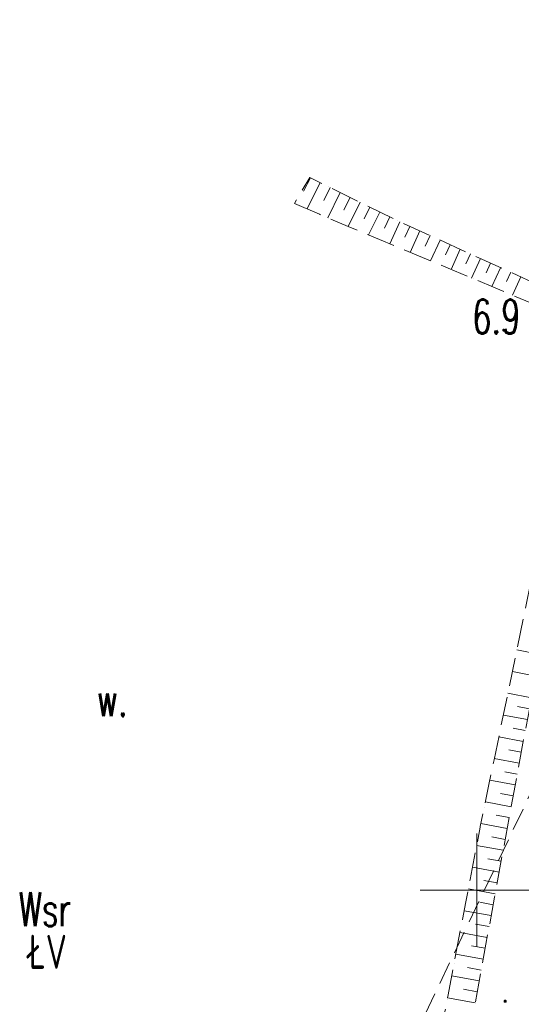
# Model space of a CAD drawing. Header units: millimetres. Extents: x -367306 to 168495, y -187323 to 82034.
# Tile 20 of 170: x -100574 to -78509, y -76046 to -32703. Entities that reach past the tile are written whole.
import ezdxf

# ---------------------------------------------------------------- set-up
doc = ezdxf.new("R2010")
doc.units = ezdxf.units.MM
doc.header["$MEASUREMENT"] = 0
doc.linetypes.add('L_0_04', pattern=[1500, 1000, -500])
doc.linetypes.add('L_0_05', pattern=[1750, 1250, -500])
for name, color, linetype, lineweight in [('Nowe_0_Nr_pióra__8', 7, 'Continuous', 13), ('Nowe_0_Nr_pióra__9', 7, 'Continuous', 13), ('Nowe_EGKK_O_Nr_pióra__8', 7, 'Continuous', 13), ('Nowe_EGUG_O_Nr_pióra__8', 7, 'Continuous', 13), ('Nowe_OTRK_Nr_pióra__8', 7, 'Continuous', 13), ('Nowe_OTRK_Nr_pióra__9', 7, 'Continuous', 13), ('Nowe_OTRN_Nr_pióra__7', 7, 'Continuous', 13), ('Nowe_OTRN_Nr_pióra__8', 7, 'Continuous', 13), ('Nowe_OTRN_Nr_pióra__9', 7, 'Continuous', 13), ('Nowe_OTRN_O_Nr_pióra__8', 7, 'Continuous', 13), ('Nowe_OTWS_O_Nr_pióra__8', 7, 'Continuous', 13), ('Nowe_siatka_Nr_pióra__9', 7, 'Continuous', 13)]:
    doc.layers.add(name, color=color, linetype=linetype, lineweight=lineweight)
doc.styles.add('STYL_AUTOMATYCZNY_3', font='Simplex.shx')

msp = doc.modelspace()

# ---------------------------------------------------------------- hatches: boundary and pattern name
at = {"layer": 'Nowe_OTRN_Nr_pióra__7', "linetype": 'Continuous', "lineweight": 13}
for points in [[(-79323.5, -46373.7), (-79322, -46385.4), (-79317.5, -46396.2), (-79310.3, -46405.5), (-79301, -46412.7), (-79290.2, -46417.2), (-79278.5, -46418.7), (-79266.9, -46417.2), (-79256, -46412.7), (-79246.7, -46405.5), (-79239.6, -46396.2), (-79235.1, -46385.4), (-79233.5, -46373.7), (-79235.1, -46362.1), (-79239.6, -46351.2), (-79246.7, -46341.9), (-79256, -46334.7), (-79266.9, -46330.2), (-79278.5, -46328.7), (-79290.2, -46330.2), (-79301, -46334.7), (-79310.3, -46341.9), (-79317.5, -46351.2), (-79322, -46362.1)], [(-79263.4, -75913), (-79261.8, -75924.7), (-79257.4, -75935.5), (-79250.2, -75944.8), (-79240.9, -75952), (-79230, -75956.5), (-79218.4, -75958), (-79206.7, -75956.5), (-79195.9, -75952), (-79186.6, -75944.8), (-79179.4, -75935.5), (-79174.9, -75924.7), (-79173.4, -75913), (-79174.9, -75901.4), (-79179.4, -75890.5), (-79186.6, -75881.2), (-79195.9, -75874), (-79206.7, -75869.6), (-79218.4, -75868), (-79230, -75869.6), (-79240.9, -75874), (-79250.2, -75881.2), (-79257.4, -75890.5), (-79261.8, -75901.4)]]:
    msp.add_hatch(color=7, dxfattribs=at).paths.add_polyline_path(points)

# ---------------------------------------------------------------- linework, layer by layer
at = {"layer": 'Nowe_0_Nr_pióra__8', "color": 7, "linetype": 'Continuous', "lineweight": 13}
for p, q in [((-87814.5, -39643.6), (-87814.5, -39643.6)), ((-88491.1, -40795.6), (-88491.1, -40795.6))]:
    msp.add_line(p, q, dxfattribs=at)
at = {"layer": 'Nowe_0_Nr_pióra__9', "color": 7, "linetype": 'L_0_04', "lineweight": 13}
msp.add_lwpolyline([(-54175.8, -16615), (-36542.5, 13691.6), (-32491.5, 24497.6), (-41006.9, 52709.3), (-354.8, 78621.1), (4924.1, 35501.4), (-2954.1, 7738.8), (31962.3, -8247.3), (46488.5, 22925.7), (96328.3, 3296.1), (84395.1, -59501.6), (78496.2, -91288.2), (63259, -147476.2), (43808.2, -176834.2), (-26519.8, -152286.8), (-79150.4, -133916.5), (-87259.9, -85957.4)], close=True, dxfattribs=at)
at = {"layer": 'Nowe_OTRK_Nr_pióra__8', "color": 7, "linetype": 'Continuous', "lineweight": 13}
for p, q in [((-87786.5, -39657.7), (-87786.4, -39657.7)), ((-88084.3, -40250), (-88084.3, -40250)), ((-87351.1, -39876.7), (-87351, -39876.7)), ((-87008.9, -40048.8), (-87008.9, -40048.8)), ((-86915.3, -40094.9), (-86915.3, -40094.9)), ((-87195, -40662.7), (-87194.9, -40662.7)), ((-86478.1, -40310.2), (-86478, -40310.2)), ((-86040.9, -40525.5), (-86040.8, -40525.5)), ((-85603.7, -40740.8), (-85603.6, -40740.8)), ((-87933.3, -41034.3), (-87933.2, -41034.3)), ((-86308.4, -41068.6), (-86308.3, -41068.6)), ((-85166.5, -40956.1), (-85166.4, -40956.1)), ((-84729.3, -41171.4), (-84729.2, -41171.4)), ((-87393.4, -41265.3), (-87393.4, -41265.3)), ((-87025.9, -41422.6), (-87025.9, -41422.6)), ((-86986.9, -41439.3), (-86986.8, -41439.3)), ((-85420.9, -41472.8), (-85420.9, -41472.8)), ((-84292.1, -41386.7), (-84292, -41386.7)), ((-83946.3, -41557), (-83946.3, -41557)), ((-83853.6, -41599.3), (-83853.5, -41599.3)), ((-86125.6, -41800.6), (-86125.5, -41800.6)), ((-86124.7, -41800.9), (-86124.6, -41800.9)), ((-84533.5, -41876.9), (-84533.4, -41876.9)), ((-83410.1, -41801.4), (-83410, -41801.4)), ((-82966.6, -42003.4), (-82966.6, -42003.4)), ((-85225.1, -42178.3), (-85225.1, -42178.3)), ((-84745.8, -42379.3), (-84745.8, -42379.3)), ((-83627.8, -42279.2), (-83627.8, -42279.2)), ((-82523.1, -42205.5), (-82523.1, -42205.5)), ((-82079.7, -42407.6), (-82079.6, -42407.6)), ((-84295.1, -42568.4), (-84295.1, -42568.4)), ((-82734.7, -42669.8), (-82734.7, -42669.8)), ((-81636.2, -42609.6), (-81636.1, -42609.6)), ((-81192.7, -42811.7), (-81192.7, -42811.7)), ((-83395.9, -42945.6), (-83395.9, -42945.6)), ((-82496.7, -43322.8), (-82496.6, -43322.8)), ((-81841.6, -43060.5), (-81841.6, -43060.5)), ((-80749.2, -43013.8), (-80749.2, -43013.8)), ((-80305.7, -43215.8), (-80305.7, -43215.8)), ((-81722.8, -43647.4), (-81722.7, -43647.4)), ((-81597.4, -43700), (-81597.4, -43700)), ((-80948.5, -43451.2), (-80948.5, -43451.2)), ((-79862.3, -43417.9), (-79862.2, -43417.9)), ((-79418.8, -43620), (-79418.7, -43620)), ((-80698.2, -44077.2), (-80698.2, -44077.2)), ((-80630.7, -44105.5), (-80630.6, -44105.5)), ((-80055.4, -43841.8), (-80055.4, -43841.8)), ((-78975.3, -43822.1), (-78975.3, -43822.1)), ((-78531.8, -44024.1), (-78531.8, -44024.1)), ((-79799, -44454.4), (-79798.9, -44454.4)), ((-79738.5, -44479.7), (-79738.4, -44479.7)), ((-79162.3, -44232.5), (-79162.3, -44232.5)), ((-78899.7, -44831.6), (-78899.7, -44831.6)), ((-78705.9, -60447.3), (-78705.8, -60447.3)), ((-78903.4, -61401.9), (-78903.4, -61401.9)), ((-79101, -62356.4), (-79100.9, -62356.4)), ((-78675.2, -62934.6), (-78675.1, -62934.6)), ((-79298.5, -63311), (-79298.5, -63311)), ((-78866.2, -63894.6), (-78866.1, -63894.6)), ((-79497.8, -64273.6), (-79497.7, -64273.6)), ((-79053.5, -64851.2), (-79053.4, -64851.2)), ((-78510.4, -64951.4), (-78510.3, -64951.4)), ((-79707.1, -65285.1), (-79707.1, -65285.1)), ((-79695.3, -65228.2), (-79695.3, -65228.2)), ((-78598.8, -65430.7), (-78598.8, -65430.7)), ((-79240.7, -65807.7), (-79240.7, -65807.7)), ((-79892.9, -66182.9), (-79892.9, -66182.9)), ((-78687.3, -65909.9), (-78687.3, -65909.9)), ((-79932.8, -66375.7), (-79932.8, -66375.7)), ((-78775.8, -66389.2), (-78775.7, -66389.2)), ((-80090.5, -67137.6), (-80090.4, -67137.6)), ((-79428, -66764.3), (-79427.9, -66764.3)), ((-78864.2, -66868.4), (-78864.2, -66868.4)), ((-80137.8, -67366.2), (-80137.7, -67366.2)), ((-78952.7, -67347.7), (-78952.7, -67347.7)), ((-79615.2, -67720.9), (-79615.2, -67720.9)), ((-79041.2, -67826.9), (-79041.1, -67826.9)), ((-80318.9, -68243.2), (-80318.8, -68243.2)), ((-80313.7, -68216.3), (-80313.7, -68216.3)), ((-80288.1, -68092.3), (-80288, -68092.3)), ((-79129.7, -68306.1), (-79129.6, -68306.1)), ((-79799.7, -68678), (-79799.7, -68678)), ((-79218.1, -68785.4), (-79218.1, -68785.4)), ((-80472.7, -69049.4), (-80472.7, -69049.4)), ((-79306.6, -69264.6), (-79306.5, -69264.6)), ((-79979.6, -69636), (-79979.5, -69636)), ((-79395.1, -69743.9), (-79395, -69743.9)), ((-80655.5, -70006.8), (-80655.4, -70006.8)), ((-80760.7, -70558.3), (-80760.7, -70558.3)), ((-80159.4, -70593.9), (-80159.4, -70593.9)), ((-79483.5, -70223.1), (-79483.5, -70223.1)), ((-80838.2, -70964.2), (-80838.2, -70964.2)), ((-79572, -70702.4), (-79571.9, -70702.4)), ((-79686.7, -71324), (-79686.7, -71324)), ((-79660.5, -71181.6), (-79660.4, -71181.6)), ((-81021.5, -71924.8), (-81021.5, -71924.8)), ((-80947.5, -71537), (-80947.5, -71537)), ((-80339.1, -71553.5), (-80339.1, -71553.5)), ((-79748, -71661), (-79748, -71661)), ((-81094.6, -72307.4), (-81094.5, -72307.4)), ((-79835.3, -72140.5), (-79835.2, -72140.5)), ((-80517.7, -72511.7), (-80517.6, -72511.7)), ((-79922.5, -72620), (-79922.4, -72620)), ((-81204.3, -72882.2), (-81204.2, -72882.2)), ((-80009.7, -73099.5), (-80009.6, -73099.5)), ((-80696.3, -73469.9), (-80696.2, -73469.9)), ((-80096.9, -73579), (-80096.8, -73579)), ((-81387, -73839.6), (-81387, -73839.6)), ((-80184.1, -74058.4), (-80184, -74058.4)), ((-81469.5, -74271.6), (-81469.4, -74271.6)), ((-80874.8, -74428.1), (-80874.8, -74428.1)), ((-80271.3, -74537.9), (-80271.2, -74537.9)), ((-81569.8, -74797.1), (-81569.7, -74797.1)), ((-81053.4, -75386.3), (-81053.4, -75386.3)), ((-80358.5, -75017.4), (-80358.5, -75017.4)), ((-81768.5, -75838.5), (-81768.5, -75838.5)), ((-81752.5, -75754.5), (-81752.4, -75754.5)), ((-81730, -75636.5), (-81729.9, -75636.5)), ((-80445.7, -75496.9), (-80445.7, -75496.9)), ((-80532.9, -75976.3), (-80532.9, -75976.3))]:
    msp.add_line(p, q, dxfattribs=at)
at = {"layer": 'Nowe_OTRK_Nr_pióra__9', "color": 7, "linetype": 'L_0_05', "lineweight": 13, "flags": 128}
msp.add_lwpolyline([(-88491.1, -40795.6), (-87393.4, -41265.3), (-86986.9, -41439.3), (-86124.7, -41800.9), (-84745.8, -42379.3), (-81722.8, -43647.4), (-80630.7, -44105.5), (-79738.5, -44479.7), (-78303.7, -45081.6), (-77784, -45299.6), (-77767.2, -45306.6), (-77352.8, -45839.8), (-76051.4, -47514.2), (-76275.6, -48689), (-76312.9, -48884.8), (-76687.1, -50692.9), (-77684, -55509.6), (-79707.1, -65285.1), (-79932.8, -66375.7), (-80137.8, -67366.2), (-80313.7, -68216.3), (-80318.9, -68243.2), (-80760.7, -70558.3), (-80947.5, -71537), (-81094.6, -72307.4), (-81469.5, -74271.6), (-81730, -75636.5), (-81768.5, -75838.5), (-81830.9, -76165.1), (-81843.3, -76230.1), (-81948.3, -76641.2), (-82102.8, -77246.2), (-82351, -78217.6), (-82589.6, -79151.8), (-82755, -79799.2), (-83258.6, -81770.6), (-83485.9, -82660.4), (-83618.5, -83179.4), (-84629.5, -83147.1), (-85453.2, -83120.8), (-86172.9, -83097.8), (-87147.8, -82748.4), (-88082, -82413.6), (-88751, -82173.9), (-89131.5, -82037.5), (-89148.4, -82031.8), (-93860, -80449.6), (-98275.9, -78966.8), (-94607.4, -80477.3), (-87806.9, -82930.9), (-83794.5, -84546.1), (-80807.9, -77488.2), (-79686.7, -71324), (-78301.4, -63819.4), (-76543.6, -54681.5), (-75153.1, -46809.3), (-76255.7, -45685.3), (-77188.1, -44636.4), (-83946.3, -41557), (-87008.9, -40048.8), (-87814.5, -39643.6)], close=True, dxfattribs=at)
at = {"layer": 'Nowe_OTRK_Nr_pióra__9', "color": 7, "linetype": 'Continuous', "lineweight": 13, "flags": 128}
for points in [[(-87786.5, -39657.7), (-88084.3, -40250)], [(-87351.1, -39876.7), (-87933.3, -41034.3)], [(-86915.3, -40094.9), (-87195, -40662.7)], [(-86478.1, -40310.2), (-87025.9, -41422.6)], [(-86040.9, -40525.5), (-86308.4, -41068.6)], [(-85603.7, -40740.8), (-86125.6, -41800.6)], [(-85166.5, -40956.1), (-85420.9, -41472.8)], [(-84729.3, -41171.4), (-85225.1, -42178.3)], [(-84292.1, -41386.7), (-84533.5, -41876.9)], [(-83853.6, -41599.3), (-84295.1, -42568.4)], [(-83410.1, -41801.4), (-83627.8, -42279.2)], [(-82966.6, -42003.4), (-83395.9, -42945.6)], [(-82523.1, -42205.5), (-82734.7, -42669.8)], [(-82079.7, -42407.6), (-82496.7, -43322.8)], [(-81636.2, -42609.6), (-81841.6, -43060.5)], [(-81597.4, -43700), (-81192.7, -42811.7)], [(-80749.2, -43013.8), (-80948.5, -43451.2)], [(-80698.2, -44077.2), (-80305.7, -43215.8)], [(-79862.3, -43417.9), (-80055.4, -43841.8)], [(-79799, -44454.4), (-79418.8, -43620)], [(-78975.3, -43822.1), (-79162.3, -44232.5)], [(-78899.7, -44831.6), (-78531.8, -44024.1)], [(-77690.3, -60642.7), (-78705.9, -60447.3)], [(-77874.4, -61599.8), (-78903.4, -61401.9)], [(-78058.5, -62557), (-79101, -62356.4)], [(-78150.6, -63035.5), (-78675.2, -62934.6)], [(-78242.7, -63514.1), (-79298.5, -63311)], [(-78333.4, -63992.9), (-78866.2, -63894.6)], [(-78421.9, -64472.2), (-79497.8, -64273.6)], [(-78510.4, -64951.4), (-79053.5, -64851.2)], [(-78598.8, -65430.7), (-79695.3, -65228.2)], [(-78687.3, -65909.9), (-79240.7, -65807.7)], [(-78775.8, -66389.2), (-79892.9, -66182.9)], [(-78952.7, -67347.7), (-80090.5, -67137.6)], [(-78864.2, -66868.4), (-79428, -66764.3)], [(-79041.2, -67826.9), (-79615.2, -67720.9)], [(-79129.7, -68306.1), (-80288.1, -68092.3)], [(-79218.1, -68785.4), (-79799.7, -68678)], [(-79306.6, -69264.6), (-80472.7, -69049.4)], [(-79395.1, -69743.9), (-79979.6, -69636)], [(-79483.5, -70223.1), (-80655.5, -70006.8)], [(-79572, -70702.4), (-80159.4, -70593.9)], [(-79660.5, -71181.6), (-80838.2, -70964.2)], [(-79835.3, -72140.5), (-81021.5, -71924.8)], [(-79748, -71661), (-80339.1, -71553.5)], [(-79922.5, -72620), (-80517.7, -72511.7)], [(-80009.7, -73099.5), (-81204.3, -72882.2)], [(-80096.9, -73579), (-80696.3, -73469.9)], [(-80184.1, -74058.4), (-81387, -73839.6)], [(-80271.3, -74537.9), (-80874.8, -74428.1)], [(-80358.5, -75017.4), (-81569.8, -74797.1)], [(-80445.7, -75496.9), (-81053.4, -75386.3)], [(-80532.9, -75976.3), (-81752.5, -75754.5)]]:
    msp.add_lwpolyline(points, dxfattribs=at)
at = {"layer": 'Nowe_OTRN_Nr_pióra__8', "color": 7, "linetype": 'Continuous', "lineweight": 13}
for p, q in [((-79323.5, -46373.7), (-79323.5, -46373.7)), ((-79322, -46362.1), (-79321.9, -46362.1)), ((-79317.5, -46351.2), (-79317.4, -46351.2)), ((-79310.3, -46341.9), (-79310.3, -46341.9)), ((-79301, -46334.7), (-79301, -46334.7)), ((-79290.2, -46330.2), (-79290.1, -46330.2)), ((-79278.5, -46328.7), (-79278.5, -46328.7)), ((-79266.9, -46330.2), (-79266.8, -46330.2)), ((-79256, -46334.7), (-79256, -46334.7)), ((-79246.7, -46341.9), (-79246.7, -46341.9)), ((-79239.6, -46351.2), (-79239.5, -46351.2)), ((-79235.1, -46362.1), (-79235, -46362.1)), ((-79233.5, -46373.7), (-79233.5, -46373.7)), ((-79322, -46385.4), (-79321.9, -46385.4)), ((-79317.5, -46396.2), (-79317.4, -46396.2)), ((-79310.3, -46405.5), (-79310.3, -46405.5)), ((-79301, -46412.7), (-79301, -46412.7)), ((-79290.2, -46417.2), (-79290.1, -46417.2)), ((-79278.5, -46418.7), (-79278.5, -46418.7)), ((-79266.9, -46417.2), (-79266.8, -46417.2)), ((-79256, -46412.7), (-79256, -46412.7)), ((-79246.7, -46405.5), (-79246.7, -46405.5)), ((-79239.6, -46396.2), (-79239.5, -46396.2)), ((-79235.1, -46385.4), (-79235, -46385.4)), ((-79263.4, -75913), (-79263.3, -75913)), ((-79261.8, -75901.4), (-79261.8, -75901.4)), ((-79261.8, -75924.7), (-79261.8, -75924.7)), ((-79257.4, -75890.5), (-79257.3, -75890.5)), ((-79257.4, -75935.5), (-79257.3, -75935.5)), ((-79250.2, -75881.2), (-79250.1, -75881.2)), ((-79250.2, -75944.8), (-79250.1, -75944.8)), ((-79240.9, -75874), (-79240.8, -75874)), ((-79240.9, -75952), (-79240.8, -75952)), ((-79230, -75869.6), (-79230, -75869.6)), ((-79230, -75956.5), (-79230, -75956.5)), ((-79218.4, -75868), (-79218.3, -75868)), ((-79218.4, -75958), (-79218.3, -75958)), ((-79206.7, -75869.6), (-79206.7, -75869.6)), ((-79206.7, -75956.5), (-79206.7, -75956.5)), ((-79195.9, -75874), (-79195.8, -75874)), ((-79195.9, -75952), (-79195.8, -75952)), ((-79186.6, -75881.2), (-79186.5, -75881.2)), ((-79186.6, -75944.8), (-79186.5, -75944.8)), ((-79179.4, -75890.5), (-79179.4, -75890.5)), ((-79179.4, -75935.5), (-79179.4, -75935.5)), ((-79174.9, -75901.4), (-79174.9, -75901.4)), ((-79174.9, -75924.7), (-79174.9, -75924.7)), ((-79173.4, -75913), (-79173.3, -75913))]:
    msp.add_line(p, q, dxfattribs=at)
at = {"layer": 'Nowe_OTRN_Nr_pióra__9', "color": 7, "linetype": 'Continuous', "lineweight": 13, "flags": 128}
for points in [[(-79323.5, -46373.7), (-79322, -46385.4), (-79317.5, -46396.2), (-79310.3, -46405.5), (-79301, -46412.7), (-79290.2, -46417.2), (-79278.5, -46418.7), (-79266.9, -46417.2), (-79256, -46412.7), (-79246.7, -46405.5), (-79239.6, -46396.2), (-79235.1, -46385.4), (-79233.5, -46373.7), (-79235.1, -46362.1), (-79239.6, -46351.2), (-79246.7, -46341.9), (-79256, -46334.7), (-79266.9, -46330.2), (-79278.5, -46328.7), (-79290.2, -46330.2), (-79301, -46334.7), (-79310.3, -46341.9), (-79317.5, -46351.2), (-79322, -46362.1)], [(-79263.4, -75913), (-79261.8, -75924.7), (-79257.4, -75935.5), (-79250.2, -75944.8), (-79240.9, -75952), (-79230, -75956.5), (-79218.4, -75958), (-79206.7, -75956.5), (-79195.9, -75952), (-79186.6, -75944.8), (-79179.4, -75935.5), (-79174.9, -75924.7), (-79173.4, -75913), (-79174.9, -75901.4), (-79179.4, -75890.5), (-79186.6, -75881.2), (-79195.9, -75874), (-79206.7, -75869.6), (-79218.4, -75868), (-79230, -75869.6), (-79240.9, -75874), (-79250.2, -75881.2), (-79257.4, -75890.5), (-79261.8, -75901.4)]]:
    msp.add_lwpolyline(points, close=True, dxfattribs=at)
at = {"layer": 'Nowe_siatka_Nr_pióra__9', "color": 7, "linetype": 'Continuous', "lineweight": 13, "flags": 128}
for points in [[(-80458.4, -73523), (-80458.4, -68523)], [(-82958.4, -71023), (-77958.4, -71023)]]:
    msp.add_lwpolyline(points, dxfattribs=at)

# ---------------------------------------------------------------- texts
at = {"layer": 'Nowe_EGKK_O_Nr_pióra__8', "color": 7, "linetype": 'Continuous', "lineweight": 13, "insert": (-100190.7, -74485.4), "char_height": 1500, "attachment_point": 7, "style": 'STYL_AUTOMATYCZNY_3'}
msp.add_mtext('\\A1;{\\W0.660000x;\\pql;\\FSimplex.shx;ŁV}', dxfattribs=at)
at = {"layer": 'Nowe_EGUG_O_Nr_pióra__8', "color": 7, "linetype": 'Continuous', "lineweight": 13, "insert": (-100608.9, -72610.4), "char_height": 1500, "attachment_point": 7, "style": 'STYL_AUTOMATYCZNY_3'}
msp.add_mtext('\\A1;{\\W0.660000x;\\pql;\\FSimplex.shx;Wsr}', dxfattribs=at)
at = {"layer": 'Nowe_OTRN_O_Nr_pióra__8', "color": 7, "linetype": 'Continuous', "lineweight": 13, "insert": (-80668.3, -46523.5), "char_height": 1500, "attachment_point": 7, "style": 'STYL_AUTOMATYCZNY_3'}
msp.add_mtext('\\A1;{\\W0.660000x;\\pql;\\FSimplex.shx;6.9}', dxfattribs=at)
at = {"layer": 'Nowe_OTWS_O_Nr_pióra__8', "color": 7, "linetype": 'Continuous', "lineweight": 13, "insert": (-97182.8, -63362.4), "char_height": 1500, "attachment_point": 7, "style": 'STYL_AUTOMATYCZNY_3'}
msp.add_mtext('\\A1;{\\W0.660000x;\\pql;\\FSimplex.shx;w.}', dxfattribs=at)

doc.saveas('drawing.dxf')
